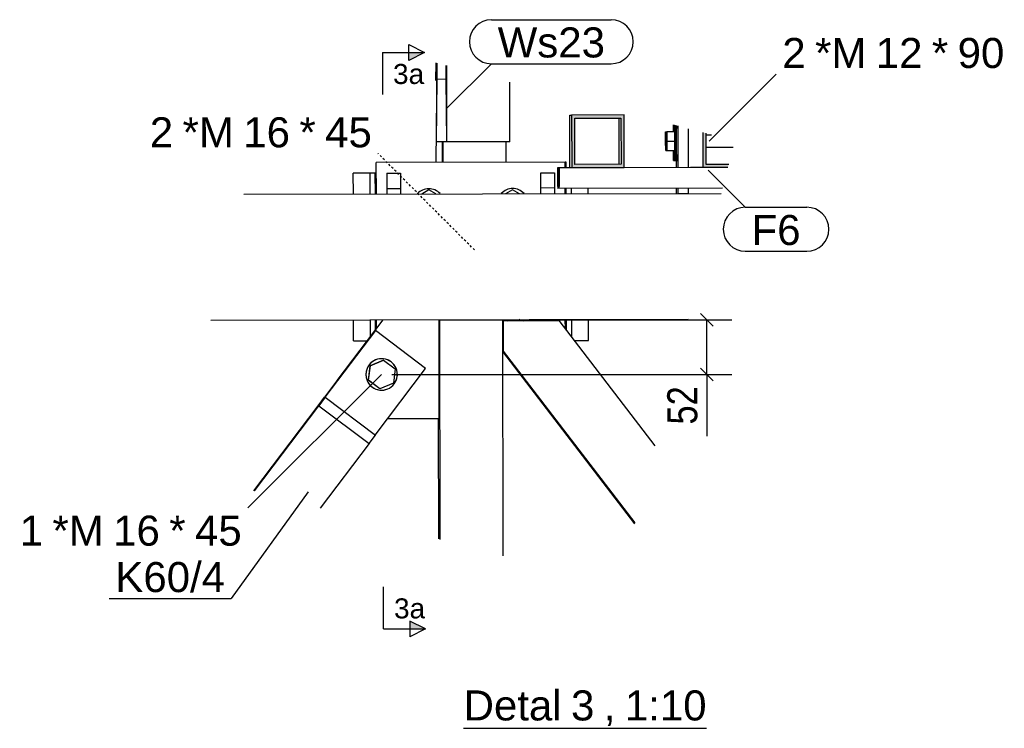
# Model space of a CAD drawing. Header units: millimetres. Extents: x 30 to 208467, y 44 to 15445.
# Tile 60 of 61: x 200326 to 201265, y 45 to 721. Entities that reach past the tile are written whole.
import ezdxf

# ---------------------------------------------------------------- set-up
doc = ezdxf.new("R2010")
doc.units = ezdxf.units.MM
doc.linetypes.add('DXK_LINE_DOT2', pattern=[3.9198, 1.9599, -1.9599])
doc.styles.add('Arial', font='ARIAL.TTF', dxfattribs={"height": 0.2})
doc.styles.add('Arial Narrow', font='ARIALN.TTF', dxfattribs={"height": 0.2})

# ---------------------------------------------------------------- blocks, each defined once
blk = doc.blocks.new('Unknown-26 - 51987')
at = {"color": 5}
blk.add_line((200749.33, 45), (200980.97, 45), dxfattribs=at)
at = {"color": 5, "style": 'Arial'}
for s, height, p in [('Detal', 28.652, (200749.33, 52.5)), ('3', 28.65, (200851.73, 52.5)), ('1:10', 28.652, (200903.1, 52.5)), (',', 28.65, (200882.98, 52.5))]:
    blk.add_text(s, height=height, dxfattribs=at).set_placement(p)
blk = doc.blocks.new('Part-76493 - 51987')
at = {"color": 7}
for p, q in [((200723.39, 604.26), (200724.04, 664.26)), ((200724.04, 664.26), (200732.57, 664.27)), ((200733.36, 604.28), (200732.57, 664.27)), ((200793.35, 604.39), (200723.39, 604.26))]:
    blk.add_line(p, q, dxfattribs=at)
blk = doc.blocks.new('Part-52446 - 51987')
at = {"color": 7}
for p, q in [((200846, 584.84), (200666.01, 584.5)), ((200666.06, 554.5), (200666.01, 584.5)), ((200846.01, 579.84), (200846, 584.84)), ((200846.06, 554.84), (200846.05, 559.84)), ((200666.3, 426.26), (200666.29, 434.5)), ((200846.3, 426.32), (200846.28, 434.84))]:
    blk.add_line(p, q, dxfattribs=at)
blk = doc.blocks.new('Part-52404 - 51987')
at = {"color": 7}
for p, q in [((200665.09, 574.5), (200660.09, 574.49)), ((200660.12, 554.49), (200660.09, 574.49)), ((200665.12, 554.5), (200665.09, 574.5)), ((200660.38, 418.43), (200660.35, 434.49)), ((200665.37, 425.03), (200665.35, 434.5))]:
    blk.add_line(p, q, dxfattribs=at)
blk = doc.blocks.new('Bolt-76519 - 51987')
at = {"color": 136}
for p, q in [((200672.81, 396.23), (200660.04, 390.83)), ((200660.17, 390.83), (200672.93, 396.23)), ((200672.85, 396.19), (200672.81, 396.23)), ((200672.81, 396.23), (200672.93, 396.23)), ((200672.93, 396.23), (200683.99, 387.87)), ((200660.04, 390.83), (200658.33, 377.08)), ((200658.46, 377.08), (200660.17, 390.83)), ((200660.04, 390.83), (200660.17, 390.83)), ((200683.99, 387.87), (200682.27, 374.12)), ((200669.39, 368.73), (200658.33, 377.08)), ((200658.33, 377.08), (200658.46, 377.08)), ((200669.51, 368.73), (200658.46, 377.08)), ((200669.47, 368.76), (200669.39, 368.73)), ((200669.39, 368.73), (200669.51, 368.73)), ((200682.27, 374.12), (200669.51, 368.73))]:
    blk.add_line(p, q, dxfattribs=at)
for centre, start, end in [((200671.06, 382.48), 112.90626, 292.90626), ((200671.1, 382.48), 322.90568, 142.90568), ((200671.06, 382.48), 292.90626, 112.90626), ((200671.1, 382.48), 142.90568, 322.90568)]:
    blk.add_arc(centre, 15, start, end, dxfattribs=at)
blk = doc.blocks.new('Part-52396 - 51987')
at = {"color": 7}
for p, q in [((200847.06, 584.84), (200846.07, 584.84)), ((200847.07, 579.84), (200847.06, 584.84)), ((200847.06, 584.84), (200847.08, 584.84)), ((200847.08, 584.84), (200847.06, 584.84)), ((200847.09, 579.84), (200847.08, 584.84)), ((200847.11, 554.84), (200847.1, 559.84)), ((200847.14, 554.84), (200847.13, 559.84)), ((200847.35, 424.94), (200847.34, 434.84)), ((200847.38, 424.91), (200847.36, 434.84))]:
    blk.add_line(p, q, dxfattribs=at)
blk = doc.blocks.new('Part-52388 - 51987')
at = {"color": 7}
for p, q in [((200726.66, 434.61), (200786.65, 434.73)), ((200727.05, 225.16), (200726.66, 434.61)), ((200787.07, 209.49), (200786.65, 434.73)), ((200725.52, 225.56), (200725.31, 340.54))]:
    blk.add_line(p, q, dxfattribs=at)
blk = doc.blocks.new('Part-52405 - 51987')
at = {"color": 7}
for p, q in [((200665.12, 554.5), (200665.09, 574.5)), ((200665.09, 574.5), (200666.02, 574.5)), ((200665.37, 425.03), (200665.35, 434.5))]:
    blk.add_line(p, q, dxfattribs=at)
blk = doc.blocks.new('Part-52389 - 51987')
at = {"color": 7}
for p, q in [((200786.65, 433.73), (200787.22, 433.73)), ((200787.26, 411.24), (200787.22, 433.73)), ((200787.27, 433.73), (200787.22, 433.73)), ((200787.27, 433.73), (200840.55, 433.83)), ((200787.33, 404.64), (200787.27, 433.73)), ((200932.01, 314.41), (200840.55, 433.83)), ((200786.7, 411.24), (200787.26, 411.24)), ((200787.33, 404.64), (200786.71, 404.64)), ((200912.61, 240.08), (200786.71, 404.45)), ((200912.8, 240.83), (200787.33, 404.64))]:
    blk.add_line(p, q, dxfattribs=at)
blk = doc.blocks.new('Part-52403 - 51987')
at = {"color": 7}
for p, q in [((200660.09, 574.49), (200644.09, 574.46)), ((200644.12, 554.46), (200644.09, 574.46)), ((200660.12, 554.49), (200660.09, 574.49)), ((200644.39, 414.46), (200644.35, 434.46)), ((200660.38, 418.43), (200660.35, 434.49)), ((200644.39, 414.46), (200657.4, 414.48))]:
    blk.add_line(p, q, dxfattribs=at)
blk = doc.blocks.new('Part-76491 - 51987')
at = {"color": 7}
for p, q in [((200732.57, 664.27), (200732.56, 677.24)), ((200733.36, 604.28), (200733.33, 677.04)), ((200733.36, 604.28), (200732.57, 664.27)), ((200793.35, 604.39), (200793.33, 661.37)), ((200793.35, 604.39), (200733.36, 604.28))]:
    blk.add_line(p, q, dxfattribs=at)
blk = doc.blocks.new('Part-52424 - 51987')
at = {"color": 7}
for p, q in [((200549.18, 271.6), (200610.5, 352.71)), ((200549.82, 271.44), (200611.26, 352.71)), ((200610.5, 352.71), (200611.26, 352.71)), ((200611.26, 352.71), (200659.12, 316.52)), ((200659.12, 316.52), (200612.63, 255.04))]:
    blk.add_line(p, q, dxfattribs=at)
blk = doc.blocks.new('Part-52434 - 51987')
at = {"color": 7}
for p, q in [((200852.12, 554.85), (200852.12, 559.85)), ((200868.12, 554.88), (200868.12, 559.88)), ((200852.38, 418.38), (200852.35, 434.85)), ((200868.39, 414.88), (200868.35, 434.88)), ((200855.08, 414.85), (200868.39, 414.88))]:
    blk.add_line(p, q, dxfattribs=at)
blk = doc.blocks.new('Part-52435 - 51987')
at = {"color": 7}
for p, q in [((200847.12, 554.84), (200847.12, 559.84)), ((200852.12, 554.85), (200852.12, 559.85)), ((200847.37, 424.93), (200847.35, 434.84)), ((200852.38, 418.38), (200852.35, 434.85))]:
    blk.add_line(p, q, dxfattribs=at)
blk = doc.blocks.new('Part-52436 - 51987')
at = {"color": 7}
for p, q in [((200847.12, 554.84), (200847.12, 559.84)), ((200847.37, 424.93), (200847.35, 434.84))]:
    blk.add_line(p, q, dxfattribs=at)
blk = doc.blocks.new('Bolt-76522 - 51987')
at = {"color": 136}
for p, q in [((200949.34, 614.25), (200949.4, 620.62)), ((200949.65, 620.56), (200949.74, 614.27)), ((200950.35, 614.29), (200950.42, 620.36)), ((200950.67, 620.29), (200950.76, 614.31)), ((200941.93, 604.99), (200941.97, 613.99)), ((200941.97, 613.99), (200942.11, 614)), ((200942.11, 614), (200942.19, 605)), ((200942.11, 614), (200942.99, 614)), ((200942.94, 605.03), (200942.99, 614.04)), ((200942.99, 614.04), (200943.12, 614.04)), ((200943.12, 614.04), (200950.62, 614.05)), ((200943.12, 614.04), (200943.21, 605.04)), ((200949.34, 614.05), (200949.34, 614.25)), ((200949.74, 614.27), (200949.74, 614.05)), ((200950.35, 614.05), (200950.35, 614.29)), ((200950.71, 605.06), (200950.62, 614.05)), ((200950.76, 614.31), (200950.81, 605.06)), ((200953.76, 614.32), (200953.68, 619.51)), ((200953.81, 605.07), (200953.76, 614.32)), ((200980.37, 611.11), (200985.81, 611.12)), ((200942.01, 595.99), (200941.93, 604.99)), ((200942.19, 605), (200942.14, 596)), ((200942.19, 605), (200942.94, 605)), ((200943.03, 596.04), (200942.94, 605.03)), ((200943.21, 605.04), (200943.16, 596.04)), ((200943.21, 605.04), (200950.71, 605.06)), ((200950.66, 596.05), (200950.71, 605.06)), ((200950.81, 605.06), (200950.79, 595.81)), ((200953.79, 595.82), (200953.81, 605.07)), ((200942.14, 596), (200942.01, 595.99)), ((200942.14, 596), (200949.64, 596.01)), ((200943.16, 596.04), (200943.03, 596.04)), ((200943.16, 596.04), (200950.66, 596.05)), ((200949.37, 595.75), (200949.37, 596.01)), ((200949.47, 588.98), (200949.37, 595.75)), ((200949.78, 595.77), (200949.7, 588.99)), ((200949.78, 596.05), (200949.78, 595.77)), ((200950.39, 595.79), (200950.39, 596.05)), ((200950.49, 589.03), (200950.39, 595.79)), ((200950.79, 595.81), (200950.72, 589.04)), ((200953.72, 589.04), (200953.79, 595.82)), ((200980.39, 599.11), (201006.36, 599.16)), ((200980.39, 599.07), (201006.35, 599.12)), ((200949.59, 586.51), (200949.47, 588.98)), ((200949.7, 588.99), (200949.59, 586.51)), ((200949.59, 586.51), (200952.59, 586.52)), ((200950.61, 586.55), (200950.49, 589.03)), ((200950.72, 589.04), (200950.61, 586.55)), ((200950.61, 586.55), (200953.61, 586.56)), ((200953.61, 586.56), (200953.72, 589.04))]:
    blk.add_line(p, q, dxfattribs=at)
blk = doc.blocks.new('Part-76507 - 51987')
at = {"color": 7}
for p, q in [((200839.06, 579.82), (200839.04, 579.82)), ((200839.04, 579.82), (200839.07, 559.82)), ((200839.06, 579.82), (200840.28, 579.83)), ((200839.1, 561.82), (200839.06, 579.82)), ((200840.31, 579.83), (200840.28, 579.83)), ((200840.28, 579.83), (200840.32, 561.83)), ((200840.31, 579.83), (200850.64, 579.85)), ((200840.35, 559.83), (200840.31, 579.83)), ((200902.42, 579.94), (200965.52, 580.06)), ((200996.17, 560.12), (200839.07, 559.82)), ((200840.32, 561.83), (200839.1, 561.82))]:
    blk.add_line(p, q, dxfattribs=at)
blk = doc.blocks.new('Part-52440 - 51987')
at = {"color": 7}
for p, q in [((200676.02, 574.52), (200689.02, 574.54)), ((200676.02, 574.52), (200676.02, 574.52)), ((200676.02, 574.52), (200676.06, 554.52)), ((200689.02, 574.55), (200689.06, 554.54)), ((200823.02, 574.8), (200836.02, 574.82)), ((200823.02, 574.8), (200823.02, 574.8)), ((200823.06, 554.79), (200823.02, 574.8)), ((200836.02, 574.82), (200836.06, 554.82)), ((200676.05, 559.86), (200689.05, 559.92)), ((200823.05, 560.6), (200836.05, 560.66)), ((200823.29, 433.79), (200823.28, 434.79)), ((200836.29, 433.82), (200836.28, 434.82))]:
    blk.add_line(p, q, dxfattribs=at)
blk = doc.blocks.new('Part-76503 - 51987')
h = blk.add_hatch(color=6)
h.paths.add_polyline_path([(200902.32, 629.94), (200852.32, 629.85), (200852.41, 579.85), (200902.42, 579.94)])
h.paths.add_polyline_path([(200855.41, 582.85), (200855.33, 626.85), (200899.33, 626.94), (200899.41, 582.94)])
at = {"color": 7}
for p, q in [((200850.64, 579.85), (200850.54, 629.85)), ((200850.54, 629.85), (200852.32, 629.85)), ((200902.32, 629.94), (200852.32, 629.85)), ((200852.32, 629.85), (200852.41, 579.85)), ((200902.42, 579.94), (200902.32, 629.94)), ((200855.33, 626.85), (200899.33, 626.94)), ((200855.41, 582.85), (200855.33, 626.85)), ((200897.63, 582.93), (200897.55, 626.93)), ((200899.33, 626.94), (200899.41, 582.94)), ((200899.41, 582.94), (200855.41, 582.85)), ((200850.64, 579.85), (200852.41, 579.85)), ((200852.41, 579.85), (200902.42, 579.94))]:
    blk.add_line(p, q, dxfattribs=at)
blk = doc.blocks.new('Part-52445 - 51987')
at = {"color": 7}
for p, q in [((200846.08, 579.84), (200846.07, 584.84)), ((200846.12, 554.84), (200846.12, 559.84)), ((200846.36, 426.23), (200846.35, 434.84))]:
    blk.add_line(p, q, dxfattribs=at)
blk = doc.blocks.new('Bolt-52447 - 51987')
at = {"color": 136}
for p, q in [((200716.05, 558.45), (200709.38, 554.58)), ((200722.74, 554.61), (200716.05, 558.45)), ((200796.05, 558.6), (200789.38, 554.73)), ((200802.74, 554.76), (200796.05, 558.6)), ((200789.61, 434.73), (200791.34, 433.73)), ((200802.96, 434.76), (200801.23, 433.75))]:
    blk.add_line(p, q, dxfattribs=at)
for centre, start, end in [((200716.08, 544.6), 43.72779, 136.48591), ((200716.08, 544.6), 43.72779, 136.48591), ((200796.08, 544.75), 43.72779, 136.4859), ((200796.08, 544.75), 43.72779, 136.4859), ((200796.27, 444.75), 228.52861, 229.32854), ((200796.27, 444.75), 228.52861, 229.32854), ((200796.27, 444.75), 310.88517, 316.46971), ((200796.27, 444.75), 310.88517, 316.46971)]:
    blk.add_arc(centre, 15, start, end, dxfattribs=at)
blk = doc.blocks.new('Part-76502 - 51987')
blk.add_hatch(color=6).paths.add_polyline_path([(200980.36, 612.54), (200977.36, 613.32), (200977.42, 580.08), (201001.39, 580.13), (201002.17, 583.13), (200980.42, 583.09)])
at = {"color": 7}
for p, q in [((200977.36, 613.32), (200977.42, 580.08)), ((200980.36, 612.54), (200980.42, 583.09)), ((200980.42, 583.09), (201002.17, 583.13)), ((200965.52, 580.06), (200977.42, 580.08)), ((200977.42, 580.08), (201001.39, 580.13))]:
    blk.add_line(p, q, dxfattribs=at)
blk = doc.blocks.new('Part-76492 - 51987')
at = {"color": 7}
for p, q in [((200722.95, 662.79), (200723.13, 679.7)), ((200723.18, 584.61), (200724.21, 679.42))]:
    blk.add_line(p, q, dxfattribs=at)
blk = doc.blocks.new('Part-76497 - 51987')
at = {"color": 7}
for p, q in [((200729.13, 584.62), (200729.09, 604.27)), ((200729.85, 604.27), (200729.09, 604.27)), ((200729.89, 584.62), (200729.85, 604.27)), ((200789.89, 584.73), (200789.85, 604.38))]:
    blk.add_line(p, q, dxfattribs=at)
blk = doc.blocks.new('Part-76509 - 51987')
at = {"color": 7}
for p, q in [((200539.56, 554.27), (200994.86, 555.11)), ((200508.21, 434.21), (200963.51, 435.06))]:
    blk.add_line(p, q, dxfattribs=at)
blk = doc.blocks.new('Part-76516 - 51987')
at = {"color": 7}
for p, q in [((200628.78, 376.64), (200672.54, 434.51)), ((200628.91, 376.64), (200672.66, 434.51)), ((200726.01, 340.55), (200725.83, 434.61)), ((200628.91, 376.64), (200628.78, 376.64)), ((200628.78, 376.64), (200628.86, 376.58)), ((200676.89, 340.45), (200726.01, 340.55))]:
    blk.add_line(p, q, dxfattribs=at)
blk = doc.blocks.new('Part-76517 - 51987')
at = {"color": 7}
for p, q in [((200616.85, 360.69), (200665.09, 424.5)), ((200665.22, 424.5), (200616.98, 360.69)), ((200665.09, 424.5), (200665.22, 424.5)), ((200713.08, 388.31), (200665.22, 424.5)), ((200664.95, 324.65), (200713.08, 388.31)), ((200616.98, 360.69), (200616.85, 360.69))]:
    blk.add_line(p, q, dxfattribs=at)
blk = doc.blocks.new('Part-76518 - 51987')
at = {"color": 7}
for p, q in [((200610.5, 352.71), (200616.53, 360.69)), ((200617.29, 360.69), (200611.26, 352.71)), ((200616.53, 360.69), (200617.29, 360.69)), ((200617.29, 360.69), (200665.15, 324.5)), ((200610.5, 352.71), (200611.26, 352.71)), ((200611.26, 352.71), (200659.12, 316.52)), ((200659.12, 316.52), (200665.15, 324.5))]:
    blk.add_line(p, q, dxfattribs=at)
blk = doc.blocks.new('Part-76521 - 51987')
at = {"color": 7}
for p, q in [((200952.34, 580.04), (200952.27, 619.88)), ((200953.87, 580.04), (200953.79, 619.48)), ((200963.87, 580.06), (200963.8, 616.86)), ((200952.39, 555.04), (200952.38, 560.04)), ((200953.91, 555.04), (200953.91, 560.04)), ((200953.91, 555.04), (200963.91, 555.06)), ((200963.91, 555.06), (200963.9, 560.06))]:
    blk.add_line(p, q, dxfattribs=at)
blk = doc.blocks.new('StraightDimension-53239 - 51987')
at = {"color": 174}
for p, q in [((200735.77, 434.61), (201005.12, 434.61)), ((200987.12, 428.61), (200975.12, 440.61)), ((200981.12, 382.48), (200981.12, 434.61)), ((200975.12, 388.48), (200987.12, 376.48)), ((200680.93, 382.48), (201005.12, 382.48)), ((200981.12, 382.48), (200981.12, 323.5)), ((200981.12, 382.48), (200981.12, 323.5))]:
    blk.add_line(p, q, dxfattribs=at)
at = {"color": 30, "style": 'Arial Narrow'}
blk.add_text('52', height=28.633, rotation=90.00021, dxfattribs=at).set_placement((200972.12, 334.75))
blk = doc.blocks.new('Mark-53017 - 51987')
at = {"color": 136}
for p in [(200600.92, 270.42), (200411.19, 168.91)]:
    blk.add_line(p, (200527.75, 168.91), dxfattribs=at)
at = {"color": 30, "style": 'Arial'}
blk.add_text('K60/4', height=28.652, dxfattribs=at).set_placement((200417.19, 174.91))
blk = doc.blocks.new('SectionMark-53161 - 51987')
for points in [[(200696.95, 682.02), (200696.94, 689.52), (200711.94, 689.55)], [(200697.96, 139.81), (200697.95, 147.31), (200712.96, 139.84)]]:
    blk.add_hatch(color=5).paths.add_polyline_path(points)
at = {"color": 5}
for p, q in [((200696.95, 682.02), (200696.92, 697.02)), ((200696.92, 697.02), (200711.94, 689.55)), ((200671.94, 689.48), (200711.94, 689.55)), ((200671.94, 689.48), (200672.01, 649.48)), ((200711.94, 689.55), (200696.95, 682.02)), ((200672.96, 139.77), (200672.89, 179.77)), ((200712.96, 139.84), (200697.95, 147.31)), ((200697.95, 147.31), (200697.98, 132.31)), ((200672.96, 139.77), (200712.96, 139.84)), ((200712.96, 139.84), (200697.98, 132.31))]:
    blk.add_line(p, q, dxfattribs=at)
at = {"color": 5, "style": 'Arial'}
for p in [(200681.99, 659.5), (200682.94, 149.79)]:
    blk.add_text('3a', height=19.102, rotation=0.10886, dxfattribs=at).set_placement(p)
blk = doc.blocks.new('Mark-76525 - 51987')
at = {"color": 136}
blk.add_line((200983.57, 605.11), (201047.21, 668.75), dxfattribs=at)
at = {"color": 30, "style": 'Arial'}
for s, height, p in [('*M', 28.652, (201084.46, 674.75)), ('*', 28.65, (201195.86, 674.75)), ('2', 28.65, (201053.21, 674.75)), ('12', 28.652, (201142.36, 674.75)), ('90', 28.652, (201220.43, 674.75))]:
    blk.add_text(s, height=height, dxfattribs=at).set_placement(p)
blk = doc.blocks.new('Mark-76523 - 51987')
at = {"color": 136, "linetype": 'DXK_LINE_DOT2'}
blk.add_line((200759.66, 501.18), (200667.74, 593.1), dxfattribs=at)
at = {"color": 30, "style": 'Arial'}
for s, height, p in [('*M', 28.652, (200481.27, 599.1)), ('*', 28.65, (200592.67, 599.1)), ('2', 28.65, (200450.02, 599.1)), ('16', 28.652, (200539.16, 599.1)), ('45', 28.652, (200617.24, 599.1))]:
    blk.add_text(s, height=height, dxfattribs=at).set_placement(p)
blk = doc.blocks.new('Mark-76524 - 51987')
at = {"color": 136}
blk.add_line((200670.93, 382.48), (200543.65, 255.2), dxfattribs=at)
at = {"color": 30, "style": 'Arial'}
for s, height, p in [('1', 28.65, (200325.93, 219.2)), ('*M', 28.652, (200357.18, 219.2)), ('16', 28.652, (200415.08, 219.2)), ('*', 28.65, (200468.58, 219.2)), ('45', 28.652, (200493.15, 219.2))]:
    blk.add_text(s, height=height, dxfattribs=at).set_placement(p)
blk = doc.blocks.new('Mark-76526 - 51987')
at = {"color": 136}
for p, q in [((200775.79, 720.82), (200890.06, 720.82)), ((200733.36, 636.4), (200775.79, 678.82)), ((200775.79, 678.82), (200890.06, 678.82))]:
    blk.add_line(p, q, dxfattribs=at)
for centre, start, end in [((200775.79, 699.82), 90, 270), ((200890.06, 699.82), 270, 90)]:
    blk.add_arc(centre, 21, start, end, dxfattribs=at)
at = {"color": 30, "style": 'Arial'}
blk.add_text('Ws23', height=28.652, dxfattribs=at).set_placement((200781.79, 684.82))
blk = doc.blocks.new('Mark-76534 - 51987')
at = {"color": 136}
for p, q in [((200982.55, 577.29), (201017.91, 541.93)), ((201017.91, 541.93), (201076.59, 541.93)), ((201017.91, 499.93), (201076.59, 499.93))]:
    blk.add_line(p, q, dxfattribs=at)
for centre, start, end in [((201017.91, 520.93), 90, 270), ((201076.59, 520.93), 270, 90)]:
    blk.add_arc(centre, 21, start, end, dxfattribs=at)
at = {"color": 30, "style": 'Arial'}
blk.add_text('F6', height=28.652, dxfattribs=at).set_placement((201023.91, 505.93))

msp = doc.modelspace()

# ---------------------------------------------------------------- block references
for name in ['Mark-76526 - 51987', 'Mark-76525 - 51987', 'SectionMark-53161 - 51987', 'Part-76492 - 51987', 'Part-76491 - 51987', 'Part-76493 - 51987', 'Mark-76523 - 51987', 'Part-76503 - 51987', 'Bolt-76522 - 51987', 'Part-76521 - 51987', 'Part-76502 - 51987', 'Part-76497 - 51987', 'Part-52446 - 51987', 'Part-52396 - 51987', 'Part-52445 - 51987', 'Part-52403 - 51987', 'Part-52404 - 51987', 'Part-52405 - 51987', 'Part-52440 - 51987', 'Part-76507 - 51987', 'Mark-76534 - 51987', 'Part-76509 - 51987', 'Bolt-52447 - 51987', 'Part-52435 - 51987', 'Part-52436 - 51987', 'Part-52434 - 51987', 'Part-76516 - 51987', 'StraightDimension-53239 - 51987', 'Part-52388 - 51987', 'Part-52389 - 51987', 'Part-76517 - 51987', 'Bolt-76519 - 51987', 'Mark-76524 - 51987', 'Part-76518 - 51987', 'Part-52424 - 51987', 'Mark-53017 - 51987', 'Unknown-26 - 51987']:
    msp.add_blockref(name, (0, 0))

doc.saveas('drawing.dxf')
